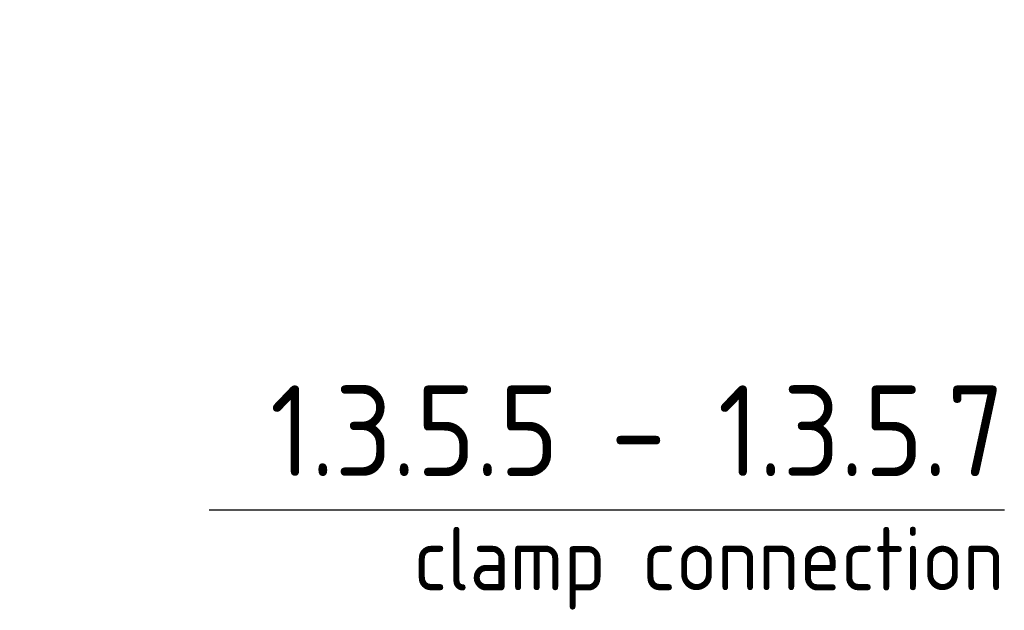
# Model space of a CAD drawing. Header units: millimetres. Extents: x -34725 to 178350, y -13707 to 126150.
# Tile 28 of 127: x -18460 to -17103, y 8098 to 8911. Entities that reach past the tile are written whole.
import ezdxf
from ezdxf.enums import TextEntityAlignment as Align

# ---------------------------------------------------------------- set-up
doc = ezdxf.new("R2010")
doc.units = ezdxf.units.MM
for name, color, linetype, lineweight in [('AM_0', 7, 'CONTINUOUS', 50), ('P-AM_5', 3, 'CONTINUOUS', 25), ('P-AM_6', 2, 'CONTINUOUS', 35)]:
    doc.layers.add(name, color=color, linetype=linetype, lineweight=lineweight)
doc.styles.get("Standard").update_dxf_attribs({"font": 'isocp.shx'})

# ---------------------------------------------------------------- blocks, each defined once
blk = doc.blocks.new('A$Cdc0873b3')
at = {"layer": 'P-AM_5'}
blk.add_lwpolyline([(867.7, 1307.8, 15.6, 15.6, 1), (878.9, 1296.9, 15.6, 15.6, 1), (867.7, 1307.8, 0, 0, 0), (2276.7, 642.9, 0, 0, 0)], format="xyseb", dxfattribs=at)
blk.add_lwpolyline([(2276.7, 642.9), (2276.7, 642.9), (2276.7, 642.9), (2276.7, 642.9), (3372.9, 642.9)], dxfattribs=at)
at = {"layer": 'P-AM_6', "color": 7, "lineweight": 50}
blk.add_text('1.3.5.5 - 1.3.5.7', height=125, dxfattribs=at).set_placement((3372.9, 651.7), align=Align.BOTTOM_RIGHT)
at = {"layer": 'P-AM_6'}
blk.add_text('clamp connection', height=87.5, dxfattribs=at).set_placement((3372.9, 531.7), align=Align.RIGHT)

msp = doc.modelspace()

# ---------------------------------------------------------------- block references
at = {"layer": 'AM_0'}
msp.add_blockref('A$Cdc0873b3', (-20475.515, 7593.278), dxfattribs=at)

doc.saveas('drawing.dxf')
